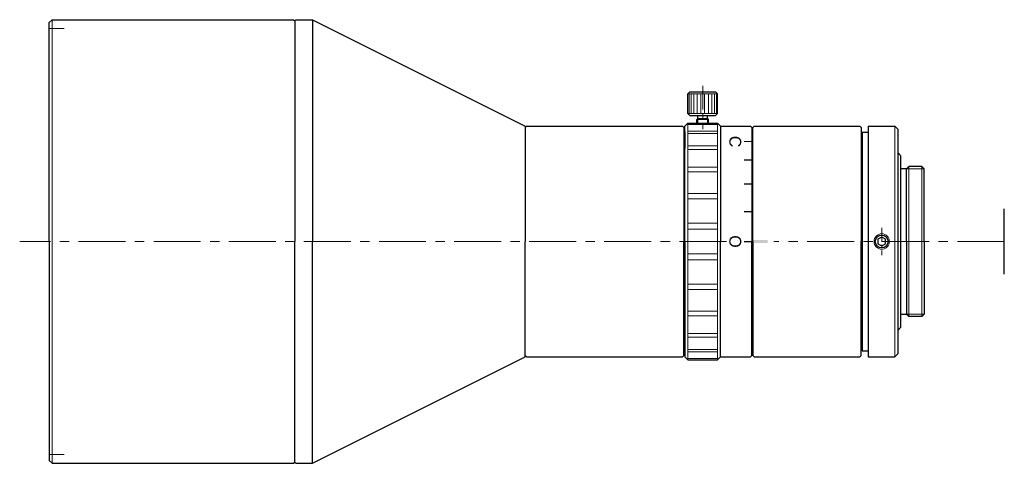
# Model space of a CAD drawing. Header units: millimetres. Extents: x -36 to 131, y 7 to 82.
import ezdxf
from ezdxf.enums import TextEntityAlignment as Align

# ---------------------------------------------------------------- set-up
doc = ezdxf.new("R2010")
doc.units = ezdxf.units.MM
doc.header["$LTSCALE"] = 0.25
doc.linetypes.add('CENTER', pattern=[50.8, 31.75, -6.35, 6.35, -6.35])
doc.layers.add('00_補助線', color=252, linetype='Continuous', lineweight=0, plot=False)
for name, color, linetype, lineweight in [('01_中心線', 1, 'CENTER', 20), ('03_寸法・文字', 50, 'Continuous', 20), ('03_ﾈｼﾞ・ﾛｰﾚｯﾄ・遮光線', 7, 'Continuous', 9), ('iris＆image_circle', 7, 'Continuous', 30), ('画層1', 7, 'Continuous', 30), ('ﾋﾞｽ・ﾈｼﾞ', 7, 'Continuous', 30)]:
    doc.layers.add(name, color=color, linetype=linetype, lineweight=lineweight)
doc.styles.add('VS Standard', font='txt', dxfattribs={"height": 3})

# ---------------------------------------------------------------- blocks, each defined once
blk = doc.blocks.new('HM26##')
at = {"layer": '03_ﾈｼﾞ・ﾛｰﾚｯﾄ・遮光線'}
blk.add_circle((0, 0), 1.3, dxfattribs=at)
at = {"layer": '画層1'}
blk.add_lwpolyline([(-0.65, -0.38), (0, -0.75), (0.65, -0.38), (0.65, 0.38), (0, 0.75), (-0.65, 0.38)], close=True, dxfattribs=at)
blk.add_circle((0, 0), 1.08, dxfattribs=at)

msp = doc.modelspace()

# ---------------------------------------------------------------- hatches: boundary and pattern name
at = {"layer": '画層1'}
h = msp.add_hatch(color=256, dxfattribs=at)
h.dxf.hatch_style = 1
h.paths.add_polyline_path([(91, 44.75), (88.5, 44.75), (88.5, 44.25), (91, 44.25)])

# ---------------------------------------------------------------- linework, layer by layer
at = {"layer": '00_補助線', "lineweight": 20}
for p, q in [((-30.5, 80.5), (-28, 80.5)), ((-30.5, 8.5), (-28, 8.5))]:
    msp.add_line(p, q, dxfattribs=at)
at = {"layer": '01_中心線', "ltscale": 0.5}
msp.add_line((80, 70.8), (80, 63.5), dxfattribs=at)
at = {"layer": '01_中心線', "ltscale": 0.3}
msp.add_line((110.27, 46.8), (110.27, 42.2), dxfattribs=at)
at = {"layer": '01_中心線'}
for p, q in [((84, 44.5), (-35.5, 44.5)), ((131, 44.5), (92, 44.5))]:
    msp.add_line(p, q, dxfattribs=at)
at = {"layer": 'iris＆image_circle'}
msp.add_line((131, 39), (131, 50), dxfattribs=at)
at = {"layer": '画層1'}
for p, q in [((-30.5, 81.5), (-30, 82)), ((-30, 82), (10.8, 82)), ((10.8, 82), (11, 81.8)), ((11, 81.8), (11.2, 82)), ((11, 81.8), (11, 44.5)), ((11.2, 82), (14, 82)), ((14, 82), (50, 64)), ((14, 82), (14, 44.5)), ((-30.5, 44.5), (-30.5, 81.5)), ((77.82, 69.8), (77.5, 69.48)), ((77.5, 66.13), (77.5, 69.48)), ((77.82, 69.8), (82.17, 69.8)), ((82.17, 69.8), (82.5, 69.48)), ((82.5, 66.13), (82.5, 69.48)), ((77.82, 65.8), (77.5, 66.13)), ((77.82, 65.8), (82.17, 65.8)), ((79.2, 65.3), (79, 65.1)), ((79, 64.5), (79, 65.1)), ((79.2, 65.3), (79.2, 65.8)), ((79.2, 65.3), (80.8, 65.3)), ((80.8, 65.3), (80.8, 65.8)), ((81, 65.1), (80.8, 65.3)), ((81, 64.5), (81, 65.1)), ((82.17, 65.8), (82.5, 66.13)), ((50, 64), (50, 44.5)), ((50, 63.8), (50.2, 64)), ((50.2, 64), (76.6, 64)), ((76.6, 64), (76.8, 63.8)), ((76.8, 63.8), (76.8, 44.5)), ((77, 64), (77.5, 64.5)), ((77, 44.5), (77, 64)), ((77.5, 64.5), (82.5, 64.5)), ((83, 64), (82.5, 64.5)), ((83, 64), (83, 64)), ((83, 64), (88.1, 64)), ((83, 64), (83, 44.5)), ((88.3, 63.8), (88.1, 64)), ((88.3, 63.8), (88.3, 44.5)), ((88.5, 63.8), (88.7, 64)), ((88.5, 44.5), (88.5, 63.8)), ((88.7, 64), (106.57, 64)), ((106.57, 64), (106.77, 63.8)), ((106.77, 63.8), (106.77, 44.5)), ((107.97, 64), (107.97, 25)), ((107.97, 64), (112.47, 64)), ((112.47, 64), (112.97, 63.5)), ((112.97, 63.5), (112.97, 25.5)), ((112.97, 63.5), (112.97, 25.5)), ((76.8, 63.25), (76.8, 63.25)), ((76.8, 63.25), (77, 63.05)), ((77, 63.05), (77, 60.25)), ((88.3, 63.1), (88.3, 63.1)), ((88.3, 63.1), (88.5, 62.9)), ((106.97, 63), (106.97, 26)), ((106.97, 63), (107.97, 63)), ((106.77, 61), (106.97, 61)), ((87, 58.29), (88.3, 58.29)), ((113.47, 59.02), (112.97, 59.53)), ((113.47, 59.02), (113.47, 29.98)), ((114.47, 56.8), (113.47, 56.8)), ((114.47, 56.8), (114.87, 57.2)), ((114.47, 44.5), (114.47, 56.8)), ((117.08, 57.2), (114.87, 57.2)), ((117.08, 57.2), (117.47, 56.8)), ((117.47, 44.5), (117.47, 56.8)), ((87, 54.25), (88.3, 54.25)), ((87, 49.55), (88.3, 49.55)), ((-30.5, 44.5), (-30.5, 7.5)), ((11, 7.2), (11, 44.5)), ((14, 7), (14, 44.5)), ((50, 25), (50, 44.5)), ((76.8, 25.2), (76.8, 44.5)), ((77, 44.5), (77, 25)), ((83, 25), (83, 44.5)), ((87, 44.5), (88.3, 44.5)), ((88.3, 25.2), (88.3, 44.5)), ((88.5, 44.5), (88.5, 25.2)), ((106.77, 25.2), (106.77, 44.5)), ((114.47, 44.5), (114.47, 32.2)), ((117.47, 44.5), (117.47, 32.2)), ((113.47, 32.2), (114.47, 32.2)), ((114.47, 32.2), (114.87, 31.8)), ((117.08, 31.8), (114.87, 31.8)), ((117.08, 31.8), (117.47, 32.2)), ((113.47, 29.98), (112.97, 29.47)), ((77, 25.95), (77, 28.75)), ((106.77, 28), (106.97, 28)), ((14, 7), (50, 25)), ((50, 25.2), (50.2, 25)), ((50.2, 25), (76.6, 25)), ((76.6, 25), (76.8, 25.2)), ((76.8, 25.75), (77, 25.95)), ((76.8, 25.75), (76.8, 25.75)), ((77, 25), (77.5, 24.5)), ((83, 25), (82.5, 24.5)), ((83, 25), (83, 25)), ((83, 25), (88.1, 25)), ((88.3, 25.2), (88.1, 25)), ((88.3, 25.9), (88.5, 26.1)), ((88.3, 25.9), (88.3, 25.9)), ((88.5, 25.2), (88.7, 25)), ((88.7, 25), (106.57, 25)), ((106.57, 25), (106.77, 25.2)), ((106.97, 26), (107.97, 26)), ((107.97, 25), (112.47, 25)), ((112.97, 25.5), (112.47, 25)), ((77.5, 24.5), (82.5, 24.5)), ((-30.5, 7.5), (-30, 7)), ((-30, 7), (10.8, 7)), ((10.8, 7), (11, 7.2)), ((11, 7.2), (11.2, 7)), ((11.2, 7), (14, 7))]:
    msp.add_line(p, q, dxfattribs=at)
at = {"layer": '画層1', "lineweight": 9}
for p, q in [((-30, 82), (-30, 44.5)), ((77.5, 69.48), (82.5, 69.48)), ((77.69, 69.48), (77.69, 66.13)), ((78.02, 69.48), (78.02, 66.13)), ((78.48, 69.48), (78.48, 66.13)), ((79.04, 69.48), (79.04, 66.13)), ((79.67, 69.48), (79.67, 66.13)), ((80.33, 69.48), (80.33, 66.13)), ((80.96, 69.48), (80.96, 66.13)), ((81.52, 69.48), (81.52, 66.13)), ((81.98, 69.48), (81.98, 66.13)), ((82.31, 69.48), (82.31, 66.13)), ((77.5, 66.13), (82.5, 66.13)), ((79, 65.1), (81, 65.1)), ((77.5, 64.5), (77.5, 44.5)), ((77.5, 64.26), (82.5, 64.26)), ((82.5, 64.5), (82.5, 44.5)), ((112.47, 64), (112.47, 25)), ((77.5, 63.16), (82.5, 63.16)), ((77.5, 62.78), (82.5, 62.78)), ((77.5, 60.67), (82.5, 60.67)), ((77.5, 60.06), (82.5, 60.06)), ((77.5, 57.07), (82.5, 57.07)), ((114.87, 57.2), (114.87, 44.5)), ((117.08, 57.2), (117.08, 44.5)), ((77.5, 56.27), (82.5, 56.27)), ((77.5, 52.61), (82.5, 52.61)), ((77.5, 51.69), (82.5, 51.69)), ((77.5, 47.61), (82.5, 47.61)), ((77.5, 46.61), (82.5, 46.61)), ((-30, 7), (-30, 44.5)), ((77.5, 24.5), (77.5, 44.5)), ((82.5, 24.5), (82.5, 44.5)), ((114.87, 31.8), (114.87, 44.5)), ((117.08, 31.8), (117.08, 44.5)), ((77.5, 42.39), (82.5, 42.39)), ((77.5, 41.39), (82.5, 41.39)), ((77.5, 37.31), (82.5, 37.31)), ((77.5, 36.39), (82.5, 36.39)), ((77.5, 32.73), (82.5, 32.73)), ((77.5, 31.93), (82.5, 31.93)), ((77.5, 28.94), (82.5, 28.94)), ((77.5, 28.33), (82.5, 28.33)), ((77.5, 26.22), (82.5, 26.22)), ((77.5, 25.84), (82.5, 25.84)), ((77.5, 24.74), (82.5, 24.74))]:
    msp.add_line(p, q, dxfattribs=at)
at = {"layer": '画層1', "lineweight": 20}
for p, q in [((79.2, 64.5), (79.2, 65.3)), ((80.8, 64.5), (80.8, 65.3)), ((87, 61.39), (88.3, 61.39)), ((114.47, 56.8), (117.47, 56.8)), ((114.47, 32.2), (117.47, 32.2))]:
    msp.add_line(p, q, dxfattribs=at)

# ---------------------------------------------------------------- block references
at = {"layer": 'ﾋﾞｽ・ﾈｼﾞ'}
msp.add_blockref('HM26##', (110.27, 44.5), dxfattribs=at)

# ---------------------------------------------------------------- texts
at = {"layer": '03_寸法・文字', "style": 'VS Standard'}
for s, p in [('C', (86.5, 61.39)), ('O', (86.5, 44.5))]:
    msp.add_text(s, height=2, rotation=270, dxfattribs=at).set_placement(p, align=Align.TOP_CENTER)

doc.saveas('drawing.dxf')
